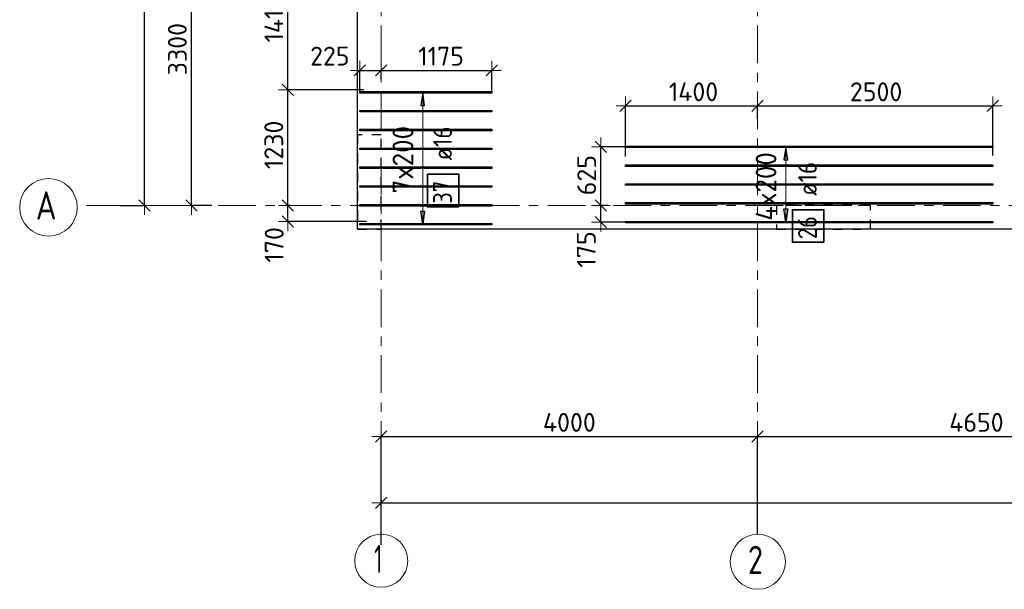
# Model space of a CAD drawing. Header units: metres. Extents: x -38 to 97, y -15 to 21.
# Tile 2 of 132: x -3 to 7, y -4 to 2. Entities that reach past the tile are written whole.
import ezdxf

# ---------------------------------------------------------------- set-up
doc = ezdxf.new("R2010")
doc.units = ezdxf.units.M
doc.header["$PDMODE"] = 65
for name, pattern in [('______11', [0.5, 0.4, -0.05, 0, -0.05]), ('______2', [0.0405, 0.03, -0.0105]), ('______5', [1.1, 0.8, -0.1, 0.1, -0.1])]:
    doc.linetypes.add(name, pattern=pattern)
for name, color, linetype, lineweight in [('XR$2$Осевая линия (1)', 7, '______5', 13), ('XR$2$Размерная линия (1)', 7, 'Continuous', 13), ('XR$4$Перекрытие (1)', 7, 'Continuous', 35), ('XR$4$Размерная линия (1)', 7, 'Continuous', 13)]:
    doc.layers.add(name, color=color, linetype=linetype, lineweight=lineweight)
doc.layers.add('XR$4$Арм.стержн.Доп. Арм верхн.зоны Х', color=7, linetype='Continuous', lineweight=35, true_color=0x8c8cff)
doc.layers.add('XR$6$Стена_ бетон несущ.', color=7, linetype='Continuous', lineweight=70, true_color=0xb4b496)
doc.styles.add('ISOCPEUR', font='txt')
doc.dimstyles.new('DIMSTYLE_2', dxfattribs={"dimtxt": 0.2, "dimasz": 0.2, "dimexe": 0, "dimexo": 0, "dimgap": 0.1, "dimtad": 2, "dimdec": 0, "dimlfac": 1000, "dimrnd": 5, "dimzin": 12, "dimdsep": 46, "dimtxsty": 'ISOCPEUR', "dimblk1": 'ALL_ML_STRICH', "dimblk2": 'ALL_ML_STRICH', "dimsah": 1, "dimcen": 0, "dimclrd": 7, "dimclre": 256, "dimclrt": 7, "dimadec": 0, "dimazin": 0, "dimtfac": 1, "dimtdec": 0, "dimtix": 1, "dimtmove": 2, "dimatfit": 3, "dimfxl": 0, "dimtzin": 0, "dimlwd": 0, "dimlwe": -3, "dimarcsym": 0})
doc.dimstyles.new('DIMSTYLE_3', dxfattribs={"dimtxt": 0.2, "dimasz": 0.2, "dimexe": 0, "dimexo": 0, "dimgap": 0.1, "dimtad": 2, "dimdec": 0, "dimlfac": 1000, "dimrnd": 5, "dimzin": 12, "dimdsep": 46, "dimtxsty": 'ISOCPEUR', "dimblk1": 'ALL_ML_STRICH', "dimblk2": 'ALL_ML_STRICH', "dimsah": 1, "dimcen": 0, "dimclrd": 7, "dimclre": 256, "dimclrt": 7, "dimadec": 0, "dimazin": 0, "dimtfac": 1, "dimtdec": 0, "dimtix": 1, "dimtmove": 2, "dimatfit": 3, "dimfxl": 0, "dimtzin": 0, "dimlwd": 0, "dimlwe": -3, "dimarcsym": 0})
doc.dimstyles.new('DIMSTYLE_33', dxfattribs={"dimtxt": 0.2, "dimasz": 0.2, "dimexe": 0, "dimexo": 0, "dimgap": 0.1, "dimtad": 2, "dimdec": 0, "dimlfac": 1000, "dimrnd": 5, "dimzin": 12, "dimdsep": 46, "dimtxsty": 'ISOCPEUR', "dimblk1": 'ALL_ML_STRICH', "dimblk2": 'ALL_ML_STRICH', "dimsah": 1, "dimcen": 0, "dimclrd": 7, "dimclre": 256, "dimclrt": 7, "dimadec": 0, "dimazin": 0, "dimtfac": 1, "dimtdec": 0, "dimtix": 1, "dimtmove": 2, "dimatfit": 3, "dimfxl": 0, "dimtvp": 1.2, "dimtzin": 0, "dimlwd": 0, "dimlwe": -3, "dimarcsym": 0})

# ---------------------------------------------------------------- blocks, each defined once
blk = doc.blocks.new('ALL_ML_STRICH')
at = {"color": 0, "linetype": 'ByBlock', "lineweight": -2}
for p, q in [((-1, 0), (0.5, 0)), ((-0.3, -0.3), (0.3, 0.3)), ((0, -0.5), (0, 0.5))]:
    blk.add_line(p, q, dxfattribs=at)
blk = doc.blocks.new('*D5')
at = {"layer": 'DEFPOINTS', "color": 7, "linetype": 'Continuous', "lineweight": 13, "transparency": 33554687}
for p in [(-1.699, 16.4), (-2.294, 0), (-2.015, 0)]:
    blk.add_point(p, dxfattribs=at)
at = {"layer": 'XR$2$Размерная линия (1)', "color": 9, "linetype": 'Continuous', "lineweight": -2, "true_color": 0xc7c7c7, "transparency": 33554687}
for p, q in [((-1.719, 16.4), (-2.015, 16.4)), ((-2.274, 0), (-2.015, 0))]:
    blk.add_line(p, q, dxfattribs=at)
at = {"layer": 'XR$2$Размерная линия (1)', "color": 7, "linetype": 'Continuous', "lineweight": -2, "transparency": 33554687}
blk.add_line((-2.015, 0), (-2.015, 16.4), dxfattribs=at)
at = {"layer": 'XR$2$Размерная линия (1)', "color": 7, "linetype": 'Continuous', "lineweight": 13, "transparency": 33554687, "xscale": 0.2, "yscale": 0.2, "zscale": 0.2}
for p, rotation in [((-2.015, 16.4), 90), ((-2.015, 0), 270)]:
    blk.add_blockref('ALL_ML_STRICH', p, dxfattribs=dict(at, rotation=rotation))
at = {"layer": 'XR$2$Размерная линия (1)', "color": 7, "linetype": 'Continuous', "lineweight": 13, "transparency": 33554687, "insert": (-2.165, 8.22), "char_height": 0.2, "width": 1, "attachment_point": 5, "rotation": 90, "style": 'ISOCPEUR'}
blk.add_mtext('\\A1;{16400}', dxfattribs=at)
blk = doc.blocks.new('*D6')
at = {"layer": 'DEFPOINTS', "color": 7, "linetype": 'Continuous', "lineweight": 13, "transparency": 33554687}
for p in [(-1.064, 3.3), (-1.515, 0), (-1.28, 0)]:
    blk.add_point(p, dxfattribs=at)
at = {"layer": 'XR$2$Размерная линия (1)', "color": 9, "linetype": 'Continuous', "lineweight": -2, "true_color": 0xc7c7c7, "transparency": 33554687}
for p, q in [((-1.084, 3.3), (-1.515, 3.3)), ((-1.3, 0), (-1.515, 0))]:
    blk.add_line(p, q, dxfattribs=at)
at = {"layer": 'XR$2$Размерная линия (1)', "color": 7, "linetype": 'Continuous', "lineweight": -2, "transparency": 33554687}
blk.add_line((-1.515, 0), (-1.515, 3.3), dxfattribs=at)
at = {"layer": 'XR$2$Размерная линия (1)', "color": 7, "linetype": 'Continuous', "lineweight": 13, "transparency": 33554687, "xscale": 0.2, "yscale": 0.2, "zscale": 0.2}
for p, rotation in [((-1.515, 3.3), 90), ((-1.515, 0), 270)]:
    blk.add_blockref('ALL_ML_STRICH', p, dxfattribs=dict(at, rotation=rotation))
at = {"layer": 'XR$2$Размерная линия (1)', "color": 7, "linetype": 'Continuous', "lineweight": 13, "transparency": 33554687, "insert": (-1.665, 1.66), "char_height": 0.2, "width": 0.8, "attachment_point": 5, "rotation": 90, "style": 'ISOCPEUR'}
blk.add_mtext('\\A1;{3300}', dxfattribs=at)
blk = doc.blocks.new('*D12')
at = {"layer": 'DEFPOINTS', "color": 7, "linetype": 'Continuous', "lineweight": 13, "transparency": 33554687}
for p in [(0.5, -3.103), (0.5, -3.156), (61.6, -3.14)]:
    blk.add_point(p, dxfattribs=at)
at = {"layer": 'XR$2$Размерная линия (1)', "color": 9, "linetype": 'Continuous', "lineweight": -2, "true_color": 0xc7c7c7, "transparency": 33554687}
for p, q in [((0.5, -3.123), (0.5, -3.156)), ((61.6, -3.156), (61.6, -3.156))]:
    blk.add_line(p, q, dxfattribs=at)
at = {"layer": 'XR$2$Размерная линия (1)', "color": 7, "linetype": 'Continuous', "lineweight": -2, "transparency": 33554687}
blk.add_line((0.5, -3.156), (61.6, -3.156), dxfattribs=at)
at = {"layer": 'XR$2$Размерная линия (1)', "color": 7, "linetype": 'Continuous', "lineweight": 13, "transparency": 33554687, "xscale": 0.2, "yscale": 0.2, "zscale": 0.2, "rotation": 180}
blk.add_blockref('ALL_ML_STRICH', (0.5, -3.156), dxfattribs=at)
at = {"layer": 'XR$2$Размерная линия (1)', "color": 7, "linetype": 'Continuous', "lineweight": 13, "transparency": 33554687, "xscale": 0.2, "yscale": 0.2, "zscale": 0.2}
blk.add_blockref('ALL_ML_STRICH', (61.6, -3.156), dxfattribs=at)
at = {"layer": 'XR$2$Размерная линия (1)', "color": 7, "linetype": 'Continuous', "lineweight": 13, "transparency": 33554687, "insert": (31.1, -3.006), "char_height": 0.2, "width": 1, "attachment_point": 5, "style": 'ISOCPEUR'}
blk.add_mtext('\\A1;{61100}', dxfattribs=at)
blk = doc.blocks.new('*D13')
at = {"layer": 'DEFPOINTS', "color": 7, "linetype": 'Continuous', "lineweight": 13, "transparency": 33554687}
for p in [(0.5, -2.452), (4.5, -3.513), (0.5, -3.622)]:
    blk.add_point(p, dxfattribs=at)
at = {"layer": 'XR$2$Размерная линия (1)', "color": 9, "linetype": 'Continuous', "lineweight": -2, "true_color": 0xc7c7c7, "transparency": 33554687}
for p, q in [((0.5, -3.602), (0.5, -2.452)), ((4.5, -3.493), (4.5, -2.452))]:
    blk.add_line(p, q, dxfattribs=at)
at = {"layer": 'XR$2$Размерная линия (1)', "color": 7, "linetype": 'Continuous', "lineweight": -2, "transparency": 33554687}
blk.add_line((0.5, -2.452), (4.5, -2.452), dxfattribs=at)
at = {"layer": 'XR$2$Размерная линия (1)', "color": 7, "linetype": 'Continuous', "lineweight": 13, "transparency": 33554687, "xscale": 0.2, "yscale": 0.2, "zscale": 0.2, "rotation": 180}
blk.add_blockref('ALL_ML_STRICH', (0.5, -2.452), dxfattribs=at)
at = {"layer": 'XR$2$Размерная линия (1)', "color": 7, "linetype": 'Continuous', "lineweight": 13, "transparency": 33554687, "xscale": 0.2, "yscale": 0.2, "zscale": 0.2}
blk.add_blockref('ALL_ML_STRICH', (4.5, -2.452), dxfattribs=at)
at = {"layer": 'XR$2$Размерная линия (1)', "color": 7, "linetype": 'Continuous', "lineweight": 13, "transparency": 33554687, "insert": (2.5, -2.302), "char_height": 0.2, "width": 0.8, "attachment_point": 5, "style": 'ISOCPEUR'}
blk.add_mtext('\\A1;{4000}', dxfattribs=at)
blk = doc.blocks.new('*D14')
at = {"layer": 'DEFPOINTS', "color": 7, "linetype": 'Continuous', "lineweight": 13, "transparency": 33554687}
for p in [(4.5, -2.452), (4.5, -3.513), (9.15, -3.513)]:
    blk.add_point(p, dxfattribs=at)
at = {"layer": 'XR$2$Размерная линия (1)', "color": 9, "linetype": 'Continuous', "lineweight": -2, "true_color": 0xc7c7c7, "transparency": 33554687}
for p, q in [((4.5, -3.493), (4.5, -2.452)), ((9.15, -3.493), (9.15, -2.452))]:
    blk.add_line(p, q, dxfattribs=at)
at = {"layer": 'XR$2$Размерная линия (1)', "color": 7, "linetype": 'Continuous', "lineweight": -2, "transparency": 33554687}
blk.add_line((4.5, -2.452), (9.15, -2.452), dxfattribs=at)
at = {"layer": 'XR$2$Размерная линия (1)', "color": 7, "linetype": 'Continuous', "lineweight": 13, "transparency": 33554687, "xscale": 0.2, "yscale": 0.2, "zscale": 0.2, "rotation": 180}
blk.add_blockref('ALL_ML_STRICH', (4.5, -2.452), dxfattribs=at)
at = {"layer": 'XR$2$Размерная линия (1)', "color": 7, "linetype": 'Continuous', "lineweight": 13, "transparency": 33554687, "xscale": 0.2, "yscale": 0.2, "zscale": 0.2}
blk.add_blockref('ALL_ML_STRICH', (9.15, -2.452), dxfattribs=at)
at = {"layer": 'XR$2$Размерная линия (1)', "color": 7, "linetype": 'Continuous', "lineweight": 13, "transparency": 33554687, "insert": (6.825, -2.302), "char_height": 0.2, "width": 0.8, "attachment_point": 5, "style": 'ISOCPEUR'}
blk.add_mtext('\\A1;{4650}', dxfattribs=at)
blk = doc.blocks.new('*D294')
at = {"layer": 'DEFPOINTS', "color": 7, "linetype": 'Continuous', "lineweight": 13, "transparency": 33554687}
for p in [(3.098, 1.057), (4.5, 0.905), (3.098, 0.5)]:
    blk.add_point(p, dxfattribs=at)
at = {"layer": 'XR$4$Размерная линия (1)', "color": 9, "linetype": 'Continuous', "lineweight": -2, "true_color": 0xc7c7c7, "transparency": 33554687}
for p, q in [((3.098, 0.52), (3.098, 1.057)), ((4.5, 0.925), (4.5, 1.057))]:
    blk.add_line(p, q, dxfattribs=at)
at = {"layer": 'XR$4$Размерная линия (1)', "color": 7, "linetype": 'Continuous', "lineweight": -2, "transparency": 33554687}
blk.add_line((3.098, 1.057), (4.5, 1.057), dxfattribs=at)
at = {"layer": 'XR$4$Размерная линия (1)', "color": 7, "linetype": 'Continuous', "lineweight": 13, "transparency": 33554687, "xscale": 0.2, "yscale": 0.2, "zscale": 0.2, "rotation": 180}
blk.add_blockref('ALL_ML_STRICH', (3.098, 1.057), dxfattribs=at)
at = {"layer": 'XR$4$Размерная линия (1)', "color": 7, "linetype": 'Continuous', "lineweight": 13, "transparency": 33554687, "xscale": 0.2, "yscale": 0.2, "zscale": 0.2}
blk.add_blockref('ALL_ML_STRICH', (4.5, 1.057), dxfattribs=at)
at = {"layer": 'XR$4$Размерная линия (1)', "color": 7, "linetype": 'Continuous', "lineweight": 13, "transparency": 33554687, "insert": (3.819, 1.207), "char_height": 0.2, "width": 0.8, "attachment_point": 5, "style": 'ISOCPEUR'}
blk.add_mtext('\\A1;{1400}', dxfattribs=at)
blk = doc.blocks.new('*D295')
at = {"layer": 'DEFPOINTS', "color": 7, "linetype": 'Continuous', "lineweight": 13, "transparency": 33554687}
for p in [(4.5, 1.057), (4.5, 0.905), (6.998, 0.51)]:
    blk.add_point(p, dxfattribs=at)
at = {"layer": 'XR$4$Размерная линия (1)', "color": 9, "linetype": 'Continuous', "lineweight": -2, "true_color": 0xc7c7c7, "transparency": 33554687}
for p, q in [((4.5, 0.925), (4.5, 1.057)), ((6.998, 0.53), (6.998, 1.057))]:
    blk.add_line(p, q, dxfattribs=at)
at = {"layer": 'XR$4$Размерная линия (1)', "color": 7, "linetype": 'Continuous', "lineweight": -2, "transparency": 33554687}
blk.add_line((4.5, 1.057), (6.998, 1.057), dxfattribs=at)
at = {"layer": 'XR$4$Размерная линия (1)', "color": 7, "linetype": 'Continuous', "lineweight": 13, "transparency": 33554687, "xscale": 0.2, "yscale": 0.2, "zscale": 0.2, "rotation": 180}
blk.add_blockref('ALL_ML_STRICH', (4.5, 1.057), dxfattribs=at)
at = {"layer": 'XR$4$Размерная линия (1)', "color": 7, "linetype": 'Continuous', "lineweight": 13, "transparency": 33554687, "xscale": 0.2, "yscale": 0.2, "zscale": 0.2}
blk.add_blockref('ALL_ML_STRICH', (6.998, 1.057), dxfattribs=at)
at = {"layer": 'XR$4$Размерная линия (1)', "color": 7, "linetype": 'Continuous', "lineweight": 13, "transparency": 33554687, "insert": (5.759, 1.207), "char_height": 0.2, "width": 0.8, "attachment_point": 5, "style": 'ISOCPEUR'}
blk.add_mtext('\\A1;{2500}', dxfattribs=at)
blk = doc.blocks.new('*D303')
at = {"layer": 'DEFPOINTS', "color": 7, "linetype": 'Continuous', "lineweight": 13, "transparency": 33554687}
for p in [(2.928, 0), (2.834, -0.177), (3.161, -0.177)]:
    blk.add_point(p, dxfattribs=at)
at = {"layer": 'XR$4$Размерная линия (1)', "color": 9, "linetype": 'Continuous', "lineweight": -2, "true_color": 0xc7c7c7, "transparency": 33554687}
for p, q in [((2.908, 0), (2.834, 0)), ((3.141, -0.177), (2.834, -0.177))]:
    blk.add_line(p, q, dxfattribs=at)
at = {"layer": 'XR$4$Размерная линия (1)', "color": 7, "linetype": 'Continuous', "lineweight": -2, "transparency": 33554687}
blk.add_line((2.834, -0.177), (2.834, 0), dxfattribs=at)
at = {"layer": 'XR$4$Размерная линия (1)', "color": 7, "linetype": 'Continuous', "lineweight": 13, "transparency": 33554687, "xscale": 0.2, "yscale": 0.2, "zscale": 0.2}
for p, rotation in [((2.834, 0), 90), ((2.834, -0.177), 270)]:
    blk.add_blockref('ALL_ML_STRICH', p, dxfattribs=dict(at, rotation=rotation))
at = {"layer": 'XR$4$Размерная линия (1)', "color": 7, "linetype": 'Continuous', "lineweight": 13, "transparency": 33554687, "insert": (2.68, -0.467), "char_height": 0.2, "width": 0.6, "attachment_point": 5, "rotation": 90, "style": 'ISOCPEUR'}
blk.add_mtext('\\A1;{175}', dxfattribs=at)
blk = doc.blocks.new('*D304')
at = {"layer": 'DEFPOINTS', "color": 7, "linetype": 'Continuous', "lineweight": 13, "transparency": 33554687}
for p in [(3.203, 0.623), (2.834, 0), (2.928, 0)]:
    blk.add_point(p, dxfattribs=at)
at = {"layer": 'XR$4$Размерная линия (1)', "color": 9, "linetype": 'Continuous', "lineweight": -2, "true_color": 0xc7c7c7, "transparency": 33554687}
for p, q in [((3.183, 0.623), (2.834, 0.623)), ((2.908, 0), (2.834, 0))]:
    blk.add_line(p, q, dxfattribs=at)
at = {"layer": 'XR$4$Размерная линия (1)', "color": 7, "linetype": 'Continuous', "lineweight": -2, "transparency": 33554687}
blk.add_line((2.834, 0), (2.834, 0.623), dxfattribs=at)
at = {"layer": 'XR$4$Размерная линия (1)', "color": 7, "linetype": 'Continuous', "lineweight": 13, "transparency": 33554687, "xscale": 0.2, "yscale": 0.2, "zscale": 0.2}
for p, rotation in [((2.834, 0.623), 90), ((2.834, 0), 270)]:
    blk.add_blockref('ALL_ML_STRICH', p, dxfattribs=dict(at, rotation=rotation))
at = {"layer": 'XR$4$Размерная линия (1)', "color": 7, "linetype": 'Continuous', "lineweight": 13, "transparency": 33554687, "insert": (2.684, 0.322), "char_height": 0.2, "width": 0.6, "attachment_point": 5, "rotation": 90, "style": 'ISOCPEUR'}
blk.add_mtext('\\A1;{625}', dxfattribs=at)
blk = doc.blocks.new('*D597')
at = {"layer": 'DEFPOINTS', "color": 7, "linetype": 'Continuous', "lineweight": 13, "transparency": 33554687}
for p in [(-0.447, 0), (-0.49, -0.171), (0.363, -0.171)]:
    blk.add_point(p, dxfattribs=at)
at = {"layer": 'XR$4$Размерная линия (1)', "color": 9, "linetype": 'Continuous', "lineweight": -2, "true_color": 0xc7c7c7, "transparency": 33554687}
for p, q in [((-0.467, 0), (-0.49, 0)), ((0.343, -0.171), (-0.49, -0.171))]:
    blk.add_line(p, q, dxfattribs=at)
at = {"layer": 'XR$4$Размерная линия (1)', "color": 7, "linetype": 'Continuous', "lineweight": -2, "transparency": 33554687}
blk.add_line((-0.49, -0.171), (-0.49, 0), dxfattribs=at)
at = {"layer": 'XR$4$Размерная линия (1)', "color": 7, "linetype": 'Continuous', "lineweight": 13, "transparency": 33554687, "xscale": 0.2, "yscale": 0.2, "zscale": 0.2}
for p, rotation in [((-0.49, 0), 90), ((-0.49, -0.171), 270)]:
    blk.add_blockref('ALL_ML_STRICH', p, dxfattribs=dict(at, rotation=rotation))
at = {"layer": 'XR$4$Размерная линия (1)', "color": 7, "linetype": 'Continuous', "lineweight": 13, "transparency": 33554687, "insert": (-0.636, -0.418), "char_height": 0.2, "width": 0.6, "attachment_point": 5, "rotation": 90, "style": 'ISOCPEUR'}
blk.add_mtext('\\A1;{170}', dxfattribs=at)
blk = doc.blocks.new('*D598')
at = {"layer": 'DEFPOINTS', "color": 7, "linetype": 'Continuous', "lineweight": 13, "transparency": 33554687}
for p in [(0.338, 1.229), (-0.49, 0), (-0.447, 0)]:
    blk.add_point(p, dxfattribs=at)
at = {"layer": 'XR$4$Размерная линия (1)', "color": 9, "linetype": 'Continuous', "lineweight": -2, "true_color": 0xc7c7c7, "transparency": 33554687}
for p, q in [((0.318, 1.229), (-0.49, 1.229)), ((-0.467, 0), (-0.49, 0))]:
    blk.add_line(p, q, dxfattribs=at)
at = {"layer": 'XR$4$Размерная линия (1)', "color": 7, "linetype": 'Continuous', "lineweight": -2, "transparency": 33554687}
blk.add_line((-0.49, 0), (-0.49, 1.229), dxfattribs=at)
at = {"layer": 'XR$4$Размерная линия (1)', "color": 7, "linetype": 'Continuous', "lineweight": 13, "transparency": 33554687, "xscale": 0.2, "yscale": 0.2, "zscale": 0.2}
for p, rotation in [((-0.49, 1.229), 90), ((-0.49, 0), 270)]:
    blk.add_blockref('ALL_ML_STRICH', p, dxfattribs=dict(at, rotation=rotation))
at = {"layer": 'XR$4$Размерная линия (1)', "color": 7, "linetype": 'Continuous', "lineweight": 13, "transparency": 33554687, "insert": (-0.64, 0.644), "char_height": 0.2, "width": 0.8, "attachment_point": 5, "rotation": 90, "style": 'ISOCPEUR'}
blk.add_mtext('\\A1;{1230}', dxfattribs=at)
blk = doc.blocks.new('*D599')
at = {"layer": 'DEFPOINTS', "color": 7, "linetype": 'Continuous', "lineweight": 13, "transparency": 33554687}
for p in [(0.314, 2.639), (-0.49, 1.229), (0.338, 1.229)]:
    blk.add_point(p, dxfattribs=at)
at = {"layer": 'XR$4$Размерная линия (1)', "color": 9, "linetype": 'Continuous', "lineweight": -2, "true_color": 0xc7c7c7, "transparency": 33554687}
for p, q in [((0.294, 2.639), (-0.49, 2.639)), ((0.318, 1.229), (-0.49, 1.229))]:
    blk.add_line(p, q, dxfattribs=at)
at = {"layer": 'XR$4$Размерная линия (1)', "color": 7, "linetype": 'Continuous', "lineweight": -2, "transparency": 33554687}
blk.add_line((-0.49, 1.229), (-0.49, 2.639), dxfattribs=at)
at = {"layer": 'XR$4$Размерная линия (1)', "color": 7, "linetype": 'Continuous', "lineweight": 13, "transparency": 33554687, "xscale": 0.2, "yscale": 0.2, "zscale": 0.2}
for p, rotation in [((-0.49, 2.639), 90), ((-0.49, 1.229), 270)]:
    blk.add_blockref('ALL_ML_STRICH', p, dxfattribs=dict(at, rotation=rotation))
at = {"layer": 'XR$4$Размерная линия (1)', "color": 7, "linetype": 'Continuous', "lineweight": 13, "transparency": 33554687, "insert": (-0.64, 1.974), "char_height": 0.2, "width": 0.8, "attachment_point": 5, "rotation": 90, "style": 'ISOCPEUR'}
blk.add_mtext('\\A1;{1410}', dxfattribs=at)
blk = doc.blocks.new('*D611')
at = {"layer": 'DEFPOINTS', "color": 7, "linetype": 'Continuous', "lineweight": 13, "transparency": 33554687}
for p in [(0.275, 1.435), (0.5, 1.316), (0.275, 1.193)]:
    blk.add_point(p, dxfattribs=at)
at = {"layer": 'XR$4$Размерная линия (1)', "color": 9, "linetype": 'Continuous', "lineweight": -2, "true_color": 0xc7c7c7, "transparency": 33554687}
for p, q in [((0.275, 1.213), (0.275, 1.435)), ((0.5, 1.336), (0.5, 1.435))]:
    blk.add_line(p, q, dxfattribs=at)
at = {"layer": 'XR$4$Размерная линия (1)', "color": 7, "linetype": 'Continuous', "lineweight": -2, "transparency": 33554687}
blk.add_line((0.275, 1.435), (0.5, 1.435), dxfattribs=at)
at = {"layer": 'XR$4$Размерная линия (1)', "color": 7, "linetype": 'Continuous', "lineweight": 13, "transparency": 33554687, "xscale": 0.2, "yscale": 0.2, "zscale": 0.2, "rotation": 180}
blk.add_blockref('ALL_ML_STRICH', (0.275, 1.435), dxfattribs=at)
at = {"layer": 'XR$4$Размерная линия (1)', "color": 7, "linetype": 'Continuous', "lineweight": 13, "transparency": 33554687, "xscale": 0.2, "yscale": 0.2, "zscale": 0.2}
blk.add_blockref('ALL_ML_STRICH', (0.5, 1.435), dxfattribs=at)
at = {"layer": 'XR$4$Размерная линия (1)', "color": 7, "linetype": 'Continuous', "lineweight": 13, "transparency": 33554687, "insert": (-0.045, 1.586), "char_height": 0.2, "width": 0.6, "attachment_point": 5, "style": 'ISOCPEUR'}
blk.add_mtext('\\A1;{225}', dxfattribs=at)
blk = doc.blocks.new('*D612')
at = {"layer": 'DEFPOINTS', "color": 7, "linetype": 'Continuous', "lineweight": 13, "transparency": 33554687}
for p in [(0.5, 1.435), (0.5, 1.316), (1.675, 1.193)]:
    blk.add_point(p, dxfattribs=at)
at = {"layer": 'XR$4$Размерная линия (1)', "color": 9, "linetype": 'Continuous', "lineweight": -2, "true_color": 0xc7c7c7, "transparency": 33554687}
for p, q in [((0.5, 1.336), (0.5, 1.435)), ((1.675, 1.213), (1.675, 1.435))]:
    blk.add_line(p, q, dxfattribs=at)
at = {"layer": 'XR$4$Размерная линия (1)', "color": 7, "linetype": 'Continuous', "lineweight": -2, "transparency": 33554687}
blk.add_line((0.5, 1.435), (1.675, 1.435), dxfattribs=at)
at = {"layer": 'XR$4$Размерная линия (1)', "color": 7, "linetype": 'Continuous', "lineweight": 13, "transparency": 33554687, "xscale": 0.2, "yscale": 0.2, "zscale": 0.2, "rotation": 180}
blk.add_blockref('ALL_ML_STRICH', (0.5, 1.435), dxfattribs=at)
at = {"layer": 'XR$4$Размерная линия (1)', "color": 7, "linetype": 'Continuous', "lineweight": 13, "transparency": 33554687, "xscale": 0.2, "yscale": 0.2, "zscale": 0.2}
blk.add_blockref('ALL_ML_STRICH', (1.675, 1.435), dxfattribs=at)
at = {"layer": 'XR$4$Размерная линия (1)', "color": 7, "linetype": 'Continuous', "lineweight": 13, "transparency": 33554687, "insert": (1.137, 1.585), "char_height": 0.2, "width": 0.8, "attachment_point": 5, "style": 'ISOCPEUR'}
blk.add_mtext('\\A1;{1175}', dxfattribs=at)

msp = doc.modelspace()

# ---------------------------------------------------------------- linework, layer by layer
at = {"layer": 'XR$2$Осевая линия (1)', "color": 253, "linetype": '______11', "lineweight": 13, "true_color": 0xa0a0a0, "transparency": 33554687}
for p, q in [((0.5, -3.39), (0.5, 19.78)), ((4.5, -3.39), (4.5, 19.78)), ((-2.63, 0), (62.6, 0))]:
    msp.add_line(p, q, dxfattribs=at)
at = {"layer": 'XR$2$Осевая линия (1)', "color": 7, "linetype": 'Continuous', "lineweight": 13, "transparency": 33554687}
for centre, radius in [((-3.0342, -0.0195), 0.3058), ((0.5019, -3.7714), 0.2819), ((4.5024, -3.7819), 0.2924)]:
    msp.add_circle(centre, radius, dxfattribs=at)
at = {"layer": 'XR$4$Арм.стержн.Доп. Арм верхн.зоны Х', "color": 253, "linetype": 'Continuous', "lineweight": -3, "true_color": 0xa0a0a0, "transparency": 33554687}
for p, q in [((0.9422, 1.2012), (0.8422, 1.2012)), ((0.9422, 1.2012), (1.0422, 1.2012)), ((4.7995, 0.6232), (4.6995, 0.6232)), ((4.7995, 0.6232), (4.8995, 0.6232)), ((0.9422, -0.1988), (0.8422, -0.1988)), ((0.9422, -0.1988), (1.0422, -0.1988)), ((4.7995, -0.1768), (4.6995, -0.1768)), ((4.7995, -0.1768), (4.8995, -0.1768))]:
    msp.add_line(p, q, dxfattribs=at)
at = {"layer": 'XR$4$Арм.стержн.Доп. Арм верхн.зоны Х', "color": 7, "linetype": 'Continuous', "lineweight": 25, "transparency": 33554687}
for p, q in [((0.9422, 1.2012), (0.9222, 1.0612)), ((0.9622, 1.0612), (0.9422, 1.2012)), ((0.9222, 1.0612), (0.9622, 1.0612)), ((4.7995, 0.6232), (4.7795, 0.4832)), ((4.8195, 0.4832), (4.7995, 0.6232)), ((4.7795, 0.4832), (4.8195, 0.4832)), ((0.9422, -0.1988), (0.9222, -0.0588)), ((0.9222, -0.0588), (0.9622, -0.0588)), ((0.9622, -0.0588), (0.9422, -0.1988)), ((4.7995, -0.1768), (4.7795, -0.0368)), ((4.7795, -0.0368), (4.8195, -0.0368)), ((4.8195, -0.0368), (4.7995, -0.1768))]:
    msp.add_line(p, q, dxfattribs=at)
at = {"layer": 'XR$4$Арм.стержн.Доп. Арм верхн.зоны Х', "color": 7, "linetype": 'Continuous', "lineweight": 13, "transparency": 33554687}
for p, q in [((0.9422, 1.2012), (0.9422, 1.2012)), ((0.9422, -0.1988), (0.9422, 1.2012)), ((4.7995, 0.6232), (4.7995, 0.6232)), ((4.7995, -0.1768), (4.7995, 0.6232)), ((0.9422, -0.1988), (0.9422, -0.1988)), ((4.7995, -0.1768), (4.7995, -0.1768))]:
    msp.add_line(p, q, dxfattribs=at)
at = {"layer": 'XR$4$Арм.стержн.Доп. Арм верхн.зоны Х', "color": 7, "linetype": 'Continuous', "lineweight": 25, "transparency": 33554687}
for points in [[(0.275, 1.2092), (1.675, 1.2092), (1.675, 1.1932), (0.275, 1.1932), (0.275, 1.2092)], [(0.275, 1.0092), (1.675, 1.0092), (1.675, 0.9932), (0.275, 0.9932), (0.275, 1.0092)], [(0.275, 0.8092), (1.675, 0.8092), (1.675, 0.7932), (0.275, 0.7932), (0.275, 0.8092)], [(6.998, 0.6152), (3.098, 0.6152), (3.098, 0.6312), (6.998, 0.6312), (6.998, 0.6152)], [(0.275, 0.6092), (1.675, 0.6092), (1.675, 0.5932), (0.275, 0.5932), (0.275, 0.6092)], [(6.998, 0.4152), (3.098, 0.4152), (3.098, 0.4312), (6.998, 0.4312), (6.998, 0.4152)], [(0.275, 0.4092), (1.675, 0.4092), (1.675, 0.3932), (0.275, 0.3932), (0.275, 0.4092)], [(0.275, 0.2092), (1.675, 0.2092), (1.675, 0.1932), (0.275, 0.1932), (0.275, 0.2092)], [(6.998, 0.2152), (3.098, 0.2152), (3.098, 0.2312), (6.998, 0.2312), (6.998, 0.2152)], [(0.275, 0.0092), (1.675, 0.0092), (1.675, -0.0068), (0.275, -0.0068), (0.275, 0.0092)], [(6.998, 0.0152), (3.098, 0.0152), (3.098, 0.0312), (6.998, 0.0312), (6.998, 0.0152)], [(0.275, -0.1908), (1.675, -0.1908), (1.675, -0.2068), (0.275, -0.2068), (0.275, -0.1908)], [(6.998, -0.1848), (3.098, -0.1848), (3.098, -0.1688), (6.998, -0.1688), (6.998, -0.1848)]]:
    msp.add_lwpolyline(points, dxfattribs=at)
at = {"layer": 'XR$4$Арм.стержн.Доп. Арм верхн.зоны Х', "color": 7, "linetype": 'Continuous', "lineweight": 35, "transparency": 33554687}
for points in [[(1.3256, -0.0146), (1.3256, 0.3321), (0.9922, 0.3321), (0.9922, -0.0146), (1.3256, -0.0146)], [(5.2029, -0.3908), (5.2029, -0.0442), (4.8695, -0.0442), (4.8695, -0.3908), (5.2029, -0.3908)]]:
    msp.add_lwpolyline(points, dxfattribs=at)
at = {"layer": 'XR$4$Перекрытие (1)', "color": 7, "linetype": 'Continuous', "lineweight": 25, "transparency": 33554687}
for p, q in [((0.25, -0.2498), (0.25, 16.6502)), ((13.6501, -0.2498), (0.25, -0.2498))]:
    msp.add_line(p, q, dxfattribs=at)
at = {"layer": 'XR$6$Стена_ бетон несущ.', "color": 253, "linetype": '______2', "lineweight": -3, "true_color": 0xa0a0a0, "transparency": 33554687}
for p, q in [((0.5, 0.75), (0.25, 0.75)), ((0.25, 0.75), (0.25, -0.25)), ((0.5, 0), (0.5, 0.75)), ((0.5, -0.25), (0.5, 0)), ((5.7006, 0), (4.7006, 0)), ((4.7006, 0), (4.7006, -0.25)), ((5.7006, -0.25), (5.7006, 0)), ((0.25, -0.25), (0.5, -0.25)), ((4.7006, -0.25), (5.7006, -0.25))]:
    msp.add_line(p, q, dxfattribs=at)

# ---------------------------------------------------------------- texts
at = {"layer": 'XR$2$Осевая линия (1)', "color": 7, "linetype": 'Continuous', "lineweight": 13, "transparency": 33554687, "char_height": 0.3, "attachment_point": 7, "style": 'ISOCPEUR'}
for s, insert, width in [('\\W0.82;А', (-3.1692, -0.15), 0.392646), ('\\W0.56;1', (0.4269, -3.9019), 0.233333), ('\\W0.78;2', (4.3974, -3.9124), 0.326407)]:
    msp.add_mtext(s, dxfattribs=dict(at, insert=insert, width=width))
at = {"layer": 'XR$4$Арм.стержн.Доп. Арм верхн.зоны Х', "color": 7, "linetype": 'Continuous', "lineweight": 13, "transparency": 33554687, "char_height": 0.22, "attachment_point": 7, "rotation": 90, "style": 'ISOCPEUR'}
for s, insert, width in [('\\W0.95;7x200', (0.8422, 0.1272), 0.873359), ('\\W0.95;4x200', (4.6995, -0.1618), 0.895564)]:
    msp.add_mtext(s, dxfattribs=dict(at, insert=insert, width=width))
at = {"layer": 'XR$4$Арм.стержн.Доп. Арм верхн.зоны Х', "color": 7, "linetype": 'Continuous', "lineweight": 25, "transparency": 33554687, "char_height": 0.2, "attachment_point": 7, "rotation": 90, "style": 'ISOCPEUR'}
for s, insert, width in [('\\W0.89; ø16 ', (1.2522, 0.3654), 0.749105), ('\\W0.89; ø16 ', (5.1295, -0.0108), 0.749105), ('\\W0.87;37', (1.2522, 0.0188), 0.367208), ('\\W0.87;26', (5.1295, -0.3575), 0.367208)]:
    msp.add_mtext(s, dxfattribs=dict(at, insert=insert, width=width))

# ---------------------------------------------------------------- dimensions: what is measured, and where the dimension line sits
at = {"layer": 'XR$2$Размерная линия (1)', "color": 7, "linetype": 'Continuous', "lineweight": 13, "transparency": 33554687}
for base, p1, p2, dimstyle, picture, middle in [((-2.0153, 16.4), (-2.2738, 0), (-1.7186, 16.4), 'DIMSTYLE_2', '*D5', (-2.1653, 8.22)), ((-1.5153, 3.3), (-1.3003, 0), (-1.0835, 3.3), 'DIMSTYLE_3', '*D6', (-1.6653, 1.66))]:
    dim = msp.add_linear_dim(base=base, p1=p1, p2=p2, angle=90, dimstyle=dimstyle, override={"dimpost": '<>', "dimclrd": 7, "dimclre": 9, "dimclrt": 7, "dimlwd": 0, "dimlwe": 65533}, dxfattribs=at)
    dim.commit()
    dim.dimension.update_dxf_attribs({"geometry": picture, "text_midpoint": middle, "dimtype": 160})
for base, p1, p2, picture, middle in [((4.5, -2.452), (0.5, -3.6015), (4.5, -3.4932), '*D13', (2.5, -2.302)), ((9.15, -2.452), (4.5, -3.4932), (9.15, -3.4932), '*D14', (6.825, -2.302)), ((61.6, -3.1563), (0.5, -3.1233), (61.6, -3.1563), '*D12', (31.1, -3.0063))]:
    dim = msp.add_linear_dim(base=base, p1=p1, p2=p2, dimstyle='DIMSTYLE_3', override={"dimpost": '<>', "dimclrd": 7, "dimclre": 9, "dimclrt": 7, "dimlwd": 0, "dimlwe": 65533}, dxfattribs=at)
    dim.commit()
    dim.dimension.update_dxf_attribs({"geometry": picture, "text_midpoint": middle, "dimtype": 160})
at = {"layer": 'XR$4$Размерная линия (1)', "color": 7, "linetype": 'Continuous', "lineweight": 13, "transparency": 33554687}
for base, p1, p2, dimstyle, picture, middle in [((-0.4897, 2.6389), (0.3176, 1.2289), (0.2943, 2.6389), 'DIMSTYLE_3', '*D599', (-0.6397, 1.9739)), ((-0.4897, 1.2289), (-0.4672, 0), (0.3176, 1.2289), 'DIMSTYLE_3', '*D598', (-0.6397, 0.6444)), ((2.8341, 0.6232), (2.9075, 0), (3.1826, 0.6232), 'DIMSTYLE_3', '*D304', (2.6841, 0.3216)), ((-0.4897, 0), (0.3432, -0.1711), (-0.4672, 0), 'DIMSTYLE_33', '*D597', (-0.6359, -0.4175)), ((2.8341, 0), (3.1411, -0.1768), (2.9075, 0), 'DIMSTYLE_33', '*D303', (2.6805, -0.4671))]:
    dim = msp.add_linear_dim(base=base, p1=p1, p2=p2, angle=90, dimstyle=dimstyle, override={"dimpost": '<>', "dimclrd": 7, "dimclre": 9, "dimclrt": 7, "dimlwd": 0, "dimlwe": 65533}, dxfattribs=at)
    dim.commit()
    dim.dimension.update_dxf_attribs({"geometry": picture, "text_midpoint": middle, "dimtype": 160})
for base, p1, p2, dimstyle, picture, middle in [((0.5, 1.4353), (0.275, 1.2132), (0.5, 1.3359), 'DIMSTYLE_33', '*D611', (-0.0454, 1.5859)), ((1.675, 1.4353), (0.5, 1.3359), (1.675, 1.2132), 'DIMSTYLE_3', '*D612', (1.1375, 1.5853)), ((4.5, 1.0571), (3.098, 0.5195), (4.5, 0.925), 'DIMSTYLE_3', '*D294', (3.819, 1.2071)), ((6.998, 1.0571), (4.5, 0.925), (6.998, 0.5297), 'DIMSTYLE_3', '*D295', (5.759, 1.2071))]:
    dim = msp.add_linear_dim(base=base, p1=p1, p2=p2, dimstyle=dimstyle, override={"dimpost": '<>', "dimclrd": 7, "dimclre": 9, "dimclrt": 7, "dimlwd": 0, "dimlwe": 65533}, dxfattribs=at)
    dim.commit()
    dim.dimension.update_dxf_attribs({"geometry": picture, "text_midpoint": middle, "dimtype": 160})

doc.saveas('drawing.dxf')
